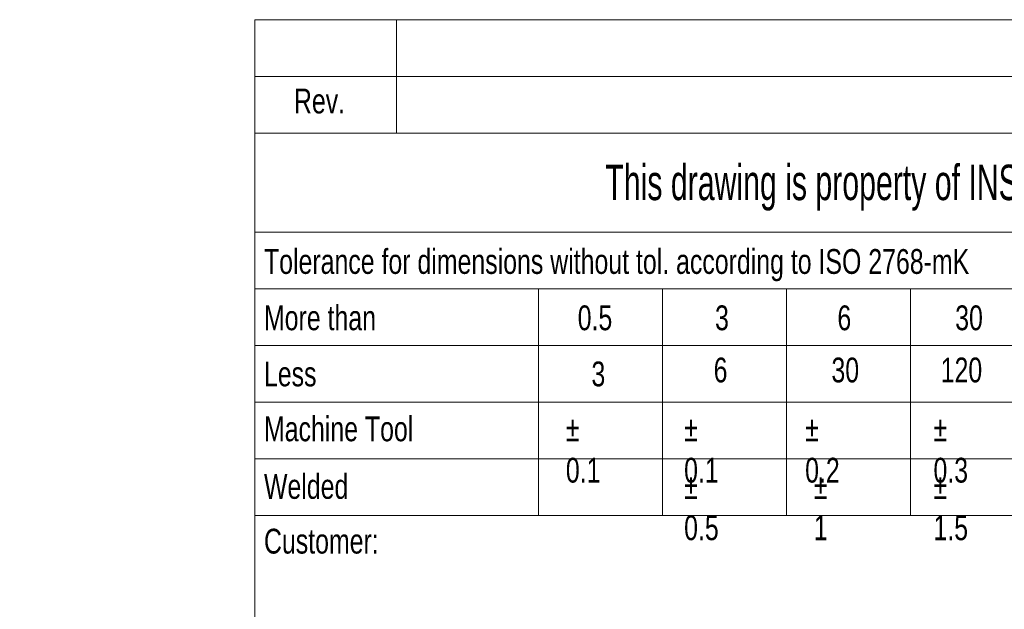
# Paper-space layout 'Hoja2' of a CAD drawing. Header units: millimetres. Extents: x 195 to 7681, y 65 to 5395.
# Tile 9 of 13: x 5036 to 5939, y 629 to 1170. Entities that reach past the tile are written whole.
import ezdxf

# ---------------------------------------------------------------- set-up
doc = ezdxf.new("R2010")
doc.units = ezdxf.units.MM
doc.layers.add('SLD-0', color=179, linetype='Continuous')
doc.styles.add('SLDTEXTSTYLE2', font='TXT', dxfattribs={"width": 0.638186})
doc.styles.add('SLDTEXTSTYLE3', font='TXT', dxfattribs={"width": 0.75})

psp = doc.layouts.new('Hoja2')

# ---------------------------------------------------------------- linework, layer by layer
at = {"color": 7, "linetype": 'Continuous', "lineweight": 18, "ltscale": 13}
for p, q in [((5252, 1170), (7592, 1170)), ((5252, 1170), (5252, 1118)), ((5382, 1170), (5382, 1066)), ((5252, 1118), (7592, 1118)), ((5252, 1118), (5252, 1066)), ((5252, 1066), (5252, 975)), ((5252, 1066), (7592, 1066)), ((5252, 975), (5252, 923)), ((5252, 975), (7592, 975)), ((5252, 923), (6422, 923)), ((5252, 923), (5252, 871)), ((5512, 923), (5512, 715)), ((5625.75, 715), (5625.75, 923)), ((5739.5, 715), (5739.5, 923)), ((5853.25, 715), (5853.25, 923)), ((5252, 871), (5252, 819)), ((5252, 871), (6422, 871)), ((5252, 819), (5252, 767)), ((5252, 819), (6422, 819)), ((5252, 767), (5252, 715)), ((5252, 767), (6422, 767)), ((5252, 715), (5252, 130)), ((5252, 715), (5512, 715)), ((5512, 715), (5625.75, 715)), ((5625.75, 715), (5739.5, 715)), ((5739.5, 715), (5853.25, 715)), ((5853.25, 715), (5967, 715))]:
    psp.add_line(p, q, dxfattribs=at)

# ---------------------------------------------------------------- texts
at = {"color": 7, "linetype": 'Continuous', "lineweight": 0, "ltscale": 13, "char_height": 22.75, "style": 'SLDTEXTSTYLE3'}
for s, insert, attachment_point in [('Rev.', (5311.26, 1106.77), 2), ('Tolerance for dimensions without tol. according to ISO 2768-mK', (5260.32, 959.55), 1), ('More than', (5260.32, 907.86), 1), ('0.5', (5548.03, 907.86), 1), ('3', (5674.01, 907.86), 1), ('6', (5786.2, 907.86), 1), ('30', (5894.23, 907.86), 1), ('6', (5672.71, 860.01), 1), ('30', (5780.73, 860.01), 1), ('120', (5880.94, 860.01), 1), ('Less', (5260.32, 856.38), 1), ('3', (5560.64, 856.38), 1), ('Machine Tool', (5260.32, 805.99), 1), ('%%p^J0.1', (5537.19, 805.99), 1), ('%%p^J0.1', (5645.64, 805.99), 1), ('%%p^J0.2', (5756.63, 805.99), 1), ('%%p^J0.3', (5874.31, 805.99), 1), ('Welded', (5260.32, 753.17), 1), ('%%p^J0.5', (5645.64, 753.17), 1), ('%%p^J1', (5764.54, 753.17), 1), ('%%p^J1.5', (5874.31, 753.17), 1), ('Customer:', (5260.32, 702.96), 1)]:
    psp.add_mtext(s, dxfattribs=dict(at, insert=insert, attachment_point=attachment_point))
at = {"layer": 'SLD-0', "color": 7, "ltscale": 13, "insert": (6359.56, 1036.98), "char_height": 32.5, "attachment_point": 2, "style": 'SLDTEXTSTYLE2'}
psp.add_mtext('This drawing is property of INSERTEC. Must not be copier or transferred to third parties in any way without written authorization.', dxfattribs=at)

doc.saveas('drawing.dxf')
